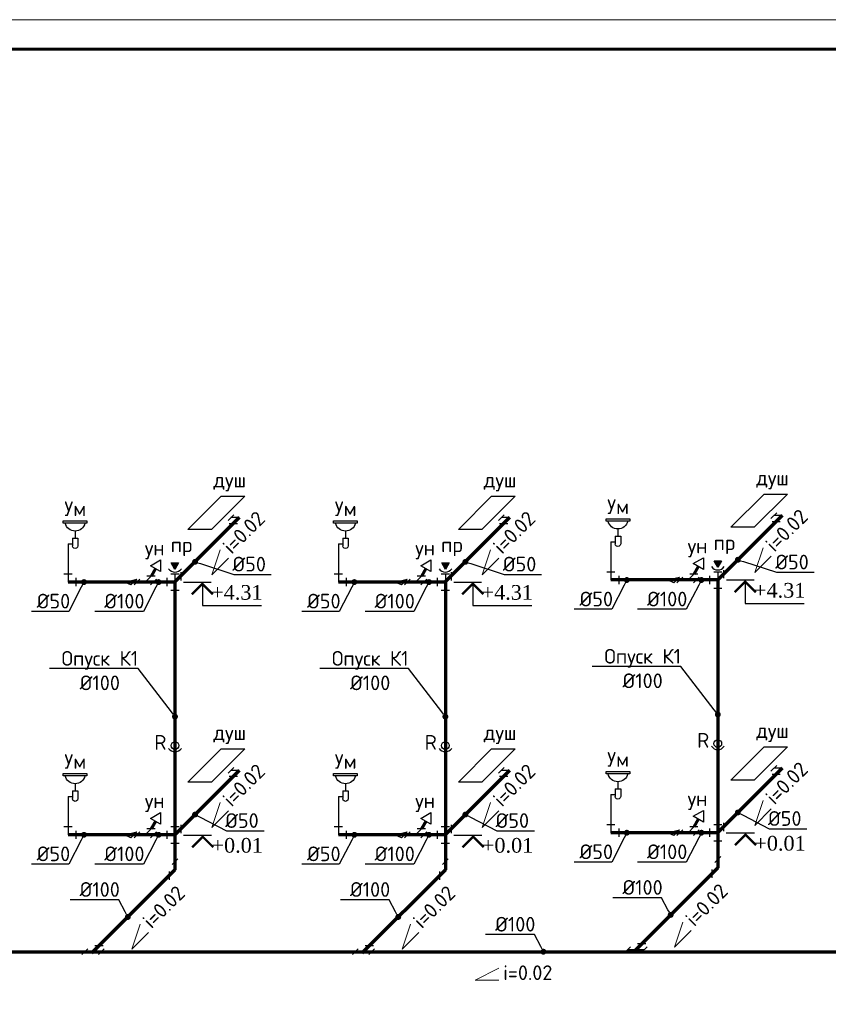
# Model space of a CAD drawing. Extents: x -4445 to 1909585, y 1860 to 289234.
# Tile 107 of 110: x 740633 to 754390, y 211061 to 227814. Entities that reach past the tile are written whole.
import ezdxf
from ezdxf import colors
from ezdxf.entities.mleader import LeaderData, LeaderLine
from ezdxf.math import Vec2, Vec3

# ---------------------------------------------------------------- set-up
doc = ezdxf.new("R2010")
doc.units = 0
doc.header["$LTSCALE"] = 0.5
doc.header["$MEASUREMENT"] = 0
doc.layers.get('0').update_dxf_attribs({"linetype": 'CONTINUOUS', "lineweight": 18})
doc.layers.add('U 20', color=7, linetype='CONTINUOUS')
doc.layers.add('К1', color=24, linetype='бытовая канализация', lineweight=70)
doc.styles.add('GOST', font='isocpeur.ttf')
doc.styles.add('Isocpeur', font='isocpeui.ttf', dxfattribs={"height": 250})
doc.styles.get("Standard").update_dxf_attribs({"font": 'spds.shx', "oblique": 15})
doc.styles.add('Наименование', font='times.ttf')
doc.linetypes.add('бытовая канализация', pattern='A,5,-0.5,["К1",Standard,S=0.7,R=0,X=0,Y=-0.35],-2', length=7.5)

# ---------------------------------------------------------------- blocks, each defined once
blk = doc.blocks.new('Умывальник схема')
at = {"color": 7, "lineweight": 30, "ltscale": 250}
for p, q in [((13263, 19024), (13263, 18903)), ((13309, 18903), (13217, 18903)), ((13217, 18903), (13217, 18770)), ((13309, 18903), (13309, 18770)), ((13384, 18805), (13309, 18805))]:
    blk.add_line(p, q, dxfattribs=at)
blk.add_lwpolyline([(13466, 19197), (13062, 19197), (13062, 19157), (13466, 19157)], close=True, dxfattribs=at)
for centre, radius, start, end in [((13264, 19196), 173, 193.0686, 346.9314), ((13263, 18770), 45.9, 180, 0.0003)]:
    blk.add_arc(centre, radius, start, end, dxfattribs=at)
blk = doc.blocks.new('_Dot')
at = {"color": 0, "linetype": 'ByBlock', "lineweight": -2}
blk.add_line((-0.5, 0), (-1, 0), dxfattribs=at)
at = {"color": 0, "linetype": 'ByBlock', "const_width": 0.5}
blk.add_lwpolyline([(-0.25, 0, 1), (0.25, 0, 1)], format="xyb", close=True, dxfattribs=at)

msp = doc.modelspace()

# ---------------------------------------------------------------- hatches: boundary and pattern name
at = {"ltscale": 250}
h = msp.add_hatch(color=256, dxfattribs=at)
h.dxf.hatch_style = 1
h.set_gradient(color1=(0, 153, 76), color2=(0, 153, 76), tint=1)
h.paths.add_polyline_path([(743337.299, 218570.354), (743212.299, 218570.354), (743274.799, 218462.101)])
h = msp.add_hatch(color=256, dxfattribs=at)
h.dxf.hatch_style = 1
h.set_gradient(color1=(0, 153, 76), color2=(0, 153, 76), tint=1)
h.paths.add_polyline_path([(747937.299, 218570.354), (747812.299, 218570.354), (747874.799, 218462.101)])
h = msp.add_hatch(color=256, dxfattribs=at)
h.dxf.hatch_style = 1
h.set_gradient(color1=(0, 153, 76), color2=(0, 153, 76), tint=1)
h.paths.add_polyline_path([(752572.655, 218605.71), (752447.655, 218605.71), (752510.155, 218497.457)])

# ---------------------------------------------------------------- linework, layer by layer
at = {"color": 26, "lineweight": 30, "ltscale": 250}
for p, q in [((744276.839, 219390.915), (744177.844, 219291.92)), ((744367.341, 219341.418), (744227.341, 219341.418)), ((744268.347, 219242.423), (744367.341, 219341.418)), ((748876.839, 219390.915), (748777.844, 219291.92)), ((748967.341, 219341.418), (748827.341, 219341.418)), ((748868.347, 219242.423), (748967.341, 219341.418)), ((753512.194, 219426.271), (753413.199, 219327.276)), ((753602.697, 219376.773), (753462.697, 219376.773)), ((753503.702, 219277.778), (753602.697, 219376.773)), ((744198.347, 219242.423), (744338.347, 219242.423)), ((748798.347, 219242.423), (748938.347, 219242.423)), ((753433.702, 219277.778), (753573.702, 219277.778)), ((741455.466, 218895.5), (741455.466, 218245.5)), ((746055.466, 218895.5), (746055.466, 218245.5)), ((750690.822, 218930.855), (750690.822, 218280.855)), ((741385.466, 218385.5), (741525.466, 218385.5)), ((741455.466, 218385.5), (741455.466, 218245.5)), ((741595.466, 218175.5), (741595.466, 218315.5)), ((742625.051, 218294.997), (742526.056, 218196.003)), ((742677.451, 218294.997), (742578.456, 218196.003)), ((742767.954, 218245.5), (742866.949, 218344.495)), ((742936.949, 218344.495), (742796.949, 218344.495)), ((742957.451, 218294.997), (742858.456, 218196.003)), ((743134.799, 218315.5), (743134.799, 218175.5)), ((743204.799, 218385.5), (743344.799, 218385.5)), ((743274.799, 218385.5), (743274.799, 218105.5)), ((743274.799, 218245.5), (743373.794, 218344.495)), ((743373.794, 218414.495), (743373.794, 218274.495)), ((745985.466, 218385.5), (746125.466, 218385.5)), ((746055.466, 218385.5), (746055.466, 218245.5)), ((746195.466, 218175.5), (746195.466, 218315.5)), ((747225.051, 218294.997), (747126.056, 218196.003)), ((747277.451, 218294.997), (747178.456, 218196.003)), ((747367.954, 218245.5), (747466.949, 218344.495)), ((747536.949, 218344.495), (747396.949, 218344.495)), ((747557.451, 218294.997), (747458.456, 218196.003)), ((747734.799, 218315.5), (747734.799, 218175.5)), ((747804.799, 218385.5), (747944.799, 218385.5)), ((747874.799, 218385.5), (747874.799, 218105.5)), ((747874.799, 218245.5), (747973.794, 218344.495)), ((747973.794, 218414.495), (747973.794, 218274.495)), ((750620.822, 218420.855), (750760.822, 218420.855)), ((750690.822, 218420.855), (750690.822, 218280.855)), ((750830.822, 218210.855), (750830.822, 218350.855)), ((751860.407, 218330.353), (751761.412, 218231.358)), ((751912.807, 218330.353), (751813.812, 218231.358)), ((752003.309, 218280.855), (752102.304, 218379.85)), ((752172.304, 218379.85), (752032.304, 218379.85)), ((752192.807, 218330.353), (752093.812, 218231.358)), ((752370.155, 218350.855), (752370.155, 218210.855)), ((752440.155, 218420.855), (752580.155, 218420.855)), ((752510.155, 218420.855), (752510.155, 218140.855)), ((752510.155, 218280.855), (752609.149, 218379.85)), ((752609.149, 218449.85), (752609.149, 218309.85)), ((741455.466, 218245.5), (741595.466, 218245.5)), ((742627.954, 218245.5), (742907.954, 218245.5)), ((743274.799, 218245.5), (743134.799, 218245.5)), ((746055.466, 218245.5), (746195.466, 218245.5)), ((747227.954, 218245.5), (747507.954, 218245.5)), ((747874.799, 218245.5), (747734.799, 218245.5)), ((750690.822, 218280.855), (750830.822, 218280.855)), ((751863.309, 218280.855), (752143.309, 218280.855)), ((752510.155, 218280.855), (752370.155, 218280.855)), ((752440.155, 218140.855), (752580.155, 218140.855)), ((743204.799, 218105.5), (743344.799, 218105.5)), ((747804.799, 218105.5), (747944.799, 218105.5)), ((753512.194, 215126.271), (753413.199, 215027.276)), ((744276.839, 215090.915), (744177.844, 214991.92)), ((744198.347, 214942.423), (744338.347, 214942.423)), ((744367.341, 215041.418), (744227.341, 215041.418)), ((744268.347, 214942.423), (744367.341, 215041.418)), ((748876.839, 215090.915), (748777.844, 214991.92)), ((748798.347, 214942.423), (748938.347, 214942.423)), ((748967.341, 215041.418), (748827.341, 215041.418)), ((748868.347, 214942.423), (748967.341, 215041.418)), ((753433.702, 214977.778), (753573.702, 214977.778)), ((753602.697, 215076.773), (753462.697, 215076.773)), ((753503.702, 214977.778), (753602.697, 215076.773)), ((750690.822, 214630.855), (750690.822, 213980.855)), ((741455.466, 214595.5), (741455.466, 213945.5)), ((746055.466, 214595.5), (746055.466, 213945.5)), ((743373.794, 214114.495), (743373.794, 213974.495)), ((747973.794, 214114.495), (747973.794, 213974.495)), ((750620.822, 214120.855), (750760.822, 214120.855)), ((750690.822, 214120.855), (750690.822, 213980.855)), ((752440.155, 214120.855), (752580.155, 214120.855)), ((752510.155, 214120.855), (752510.155, 213840.855)), ((752609.149, 214149.85), (752609.149, 214009.85)), ((741385.466, 214085.5), (741525.466, 214085.5)), ((741455.466, 214085.5), (741455.466, 213945.5)), ((741455.466, 213945.5), (741595.466, 213945.5)), ((741595.466, 213875.5), (741595.466, 214015.5)), ((742625.051, 213994.997), (742526.056, 213896.003)), ((742677.451, 213994.997), (742578.456, 213896.003)), ((742627.954, 213945.5), (742907.954, 213945.5)), ((742767.954, 213945.5), (742866.949, 214044.495)), ((742936.949, 214044.495), (742796.949, 214044.495)), ((742957.451, 213994.997), (742858.456, 213896.003)), ((743134.799, 214015.5), (743134.799, 213875.5)), ((743274.799, 213945.5), (743134.799, 213945.5)), ((743204.799, 214085.5), (743344.799, 214085.5)), ((743274.799, 214085.5), (743274.799, 213805.5)), ((743274.799, 213945.5), (743373.794, 214044.495)), ((745985.466, 214085.5), (746125.466, 214085.5)), ((746055.466, 214085.5), (746055.466, 213945.5)), ((746055.466, 213945.5), (746195.466, 213945.5)), ((746195.466, 213875.5), (746195.466, 214015.5)), ((747225.051, 213994.997), (747126.056, 213896.003)), ((747277.451, 213994.997), (747178.456, 213896.003)), ((747227.954, 213945.5), (747507.954, 213945.5)), ((747367.954, 213945.5), (747466.949, 214044.495)), ((747536.949, 214044.495), (747396.949, 214044.495)), ((747557.451, 213994.997), (747458.456, 213896.003)), ((747734.799, 214015.5), (747734.799, 213875.5)), ((747874.799, 213945.5), (747734.799, 213945.5)), ((747804.799, 214085.5), (747944.799, 214085.5)), ((747874.799, 214085.5), (747874.799, 213805.5)), ((747874.799, 213945.5), (747973.794, 214044.495)), ((750690.822, 213980.855), (750830.822, 213980.855)), ((750830.822, 213910.855), (750830.822, 214050.855)), ((751860.407, 214030.353), (751761.412, 213931.358)), ((751912.807, 214030.353), (751813.812, 213931.358)), ((751863.309, 213980.855), (752143.309, 213980.855)), ((752003.309, 213980.855), (752102.304, 214079.85)), ((752172.304, 214079.85), (752032.304, 214079.85)), ((752192.807, 214030.353), (752093.812, 213931.358)), ((752370.155, 214050.855), (752370.155, 213910.855)), ((752510.155, 213980.855), (752370.155, 213980.855)), ((752510.155, 213980.855), (752609.149, 214079.85)), ((743204.799, 213805.5), (743344.799, 213805.5)), ((747804.799, 213805.5), (747944.799, 213805.5)), ((752440.155, 213840.855), (752580.155, 213840.855)), ((743324.297, 213538.373), (743225.302, 213439.378)), ((743274.799, 213348.875), (743274.799, 213488.875)), ((747924.297, 213538.373), (747825.302, 213439.378)), ((747874.799, 213348.875), (747874.799, 213488.875)), ((752559.652, 213573.728), (752460.657, 213474.733)), ((752510.155, 213384.231), (752510.155, 213524.231)), ((743274.799, 213348.875), (743175.804, 213249.881)), ((743175.804, 213319.881), (743175.804, 213179.881)), ((747874.799, 213348.875), (747775.804, 213249.881)), ((747775.804, 213319.881), (747775.804, 213179.881)), ((752510.155, 213384.231), (752411.16, 213285.236)), ((752411.16, 213355.236), (752411.16, 213215.236)), ((741791.586, 212005.662), (741692.591, 211906.667)), ((741742.089, 211956.165), (742022.089, 211956.165)), ((741882.089, 211956.165), (741981.084, 212055.16)), ((742051.084, 212055.16), (741911.084, 212055.16)), ((742071.586, 212005.662), (741972.591, 211906.667)), ((746391.586, 212005.662), (746292.591, 211906.667)), ((746342.089, 211956.165), (746622.089, 211956.165)), ((746482.089, 211956.165), (746581.084, 212055.16)), ((746651.084, 212055.16), (746511.084, 212055.16)), ((746671.586, 212005.662), (746572.591, 211906.667)), ((751026.941, 212041.018), (750927.947, 211942.023)), ((750977.444, 211991.52), (751257.444, 211991.52)), ((751117.444, 211991.52), (751216.439, 212090.515)), ((751286.439, 212090.515), (751146.439, 212090.515)), ((751306.941, 212041.018), (751207.947, 211942.023))]:
    msp.add_line(p, q, dxfattribs=at)
at = {"linetype": 'ByBlock', "lineweight": 20, "ltscale": 10}
msp.add_lwpolyline([(712318.621, 185814.276), (771718.621, 185814.276), (771718.621, 227814.276), (712318.621, 227814.276)], close=True, dxfattribs=at)
msp.add_lwpolyline([(712318.621, 185814.276), (771718.621, 185814.276), (771718.621, 227814.276), (712318.621, 227814.276)], close=True, dxfattribs=at)
at = {"ltscale": 10, "const_width": 50}
msp.add_lwpolyline([(714318.621, 186314.276), (771218.621, 186314.276), (771218.621, 227314.276), (714318.621, 227314.276)], close=True, dxfattribs=at)
msp.add_lwpolyline([(714318.621, 186314.276), (771218.621, 186314.276), (771218.621, 227314.276), (714318.621, 227314.276)], close=True, dxfattribs=at)
at = {"lineweight": 30, "ltscale": 250}
for points in [[(743895.461, 219141.907), (743495.461, 219141.907), (744061.146, 219707.593), (744461.146, 219707.593), (743895.461, 219141.907)], [(748495.461, 219141.907), (748095.461, 219141.907), (748661.146, 219707.593), (749061.146, 219707.593), (748495.461, 219141.907)], [(753130.816, 219177.263), (752730.816, 219177.263), (753296.502, 219742.948), (753696.502, 219742.948), (753130.816, 219177.263)], [(753130.816, 214877.263), (752730.816, 214877.263), (753296.502, 215442.948), (753696.502, 215442.948), (753130.816, 214877.263)], [(743895.461, 214841.907), (743495.461, 214841.907), (744061.146, 215407.593), (744461.146, 215407.593), (743895.461, 214841.907)], [(748495.461, 214841.907), (748095.461, 214841.907), (748661.146, 215407.593), (749061.146, 215407.593), (748495.461, 214841.907)]]:
    msp.add_lwpolyline(points, dxfattribs=at)
at = {"ltscale": 250}
for points in [[(744185.096, 218653.243), (743902.254, 218370.4), (744043.675, 218794.664)], [(748785.096, 218653.243), (748502.254, 218370.4), (748643.675, 218794.664)], [(753420.452, 218688.598), (753137.609, 218405.755), (753279.03, 218830.019)], [(744185.096, 214353.243), (743902.254, 214070.4), (744043.675, 214494.664)], [(748785.096, 214353.243), (748502.254, 214070.4), (748643.675, 214494.664)], [(753420.452, 214388.598), (753137.609, 214105.755), (753279.03, 214530.019)], [(752057.616, 212316.478), (751774.774, 212033.635), (751916.195, 212457.899)], [(742822.261, 212281.123), (742539.418, 211998.28), (742680.84, 212422.544)], [(747422.261, 212281.123), (747139.418, 211998.28), (747280.84, 212422.544)], [(748784.446, 211474.065), (748384.446, 211474.065), (748784.446, 211674.065)]]:
    msp.add_lwpolyline(points, dxfattribs=at)
at = {"color": 7, "lineweight": 30, "ltscale": 250}
for points in [[(752263.907, 218459.754), (752090.701, 218559.754), (752263.907, 218659.754), (752263.907, 218459.754)], [(743028.551, 218424.399), (742855.346, 218524.399), (743028.551, 218624.399), (743028.551, 218424.399)], [(747628.551, 218424.399), (747455.346, 218524.399), (747628.551, 218624.399), (747628.551, 218424.399)], [(743028.551, 214124.399), (742855.346, 214224.399), (743028.551, 214324.399), (743028.551, 214124.399)], [(747628.551, 214124.399), (747455.346, 214224.399), (747628.551, 214324.399), (747628.551, 214124.399)], [(752263.907, 214159.754), (752090.701, 214259.754), (752263.907, 214359.754), (752263.907, 214159.754)]]:
    msp.add_lwpolyline(points, dxfattribs=at)
at = {"lineweight": 30, "ltscale": 250}
for points in [[(743212.299, 218570.354), (743337.299, 218570.354), (743274.799, 218462.101)], [(747812.299, 218570.354), (747937.299, 218570.354), (747874.799, 218462.101)], [(752447.655, 218605.71), (752572.655, 218605.71), (752510.155, 218497.457)]]:
    msp.add_lwpolyline(points, close=True, dxfattribs=at)
at = {"color": 26, "lineweight": 30, "ltscale": 250}
for points in [[(742526.056, 218196.003), (742416.854, 218245.5), (742625.051, 218294.997)], [(747126.056, 218196.003), (747016.854, 218245.5), (747225.051, 218294.997)], [(751761.412, 218231.358), (751652.209, 218280.855), (751860.407, 218330.353)], [(742526.056, 213896.003), (742416.854, 213945.5), (742625.051, 213994.997)], [(747126.056, 213896.003), (747016.854, 213945.5), (747225.051, 213994.997)], [(751761.412, 213931.358), (751652.209, 213980.855), (751860.407, 214030.353)]]:
    msp.add_lwpolyline(points, dxfattribs=at)
at = {"lineweight": 30, "ltscale": 250}
for centre in [(743274.799, 215462.98), (747874.799, 215462.98), (752510.155, 215498.335)]:
    msp.add_circle(centre, 65, dxfattribs=at)
for centre in [(743274.799, 218548.436), (747874.799, 218548.436), (752510.155, 218583.791), (752510.155, 215527.786), (743274.799, 215492.43), (747874.799, 215492.43)]:
    msp.add_arc(centre, 131.967, 215.0235706, 324.9764294, dxfattribs=at)
at = {"layer": 'U 20', "color": 1}
for p, q in [((743421.424, 218245.5), (743890.818, 218245.5)), ((748021.424, 218245.5), (748490.818, 218245.5)), ((752656.779, 218280.855), (753126.174, 218280.855)), ((743417.201, 213941.277), (743896.418, 213941.277)), ((748017.201, 213941.277), (748496.418, 213941.277)), ((752652.556, 213976.633), (753131.774, 213976.633))]:
    msp.add_line(p, q, dxfattribs=at)
for points in [[(743560.818, 218037.22, 40, 40, 0), (743740.818, 218217.22, 40, 40, 0), (743920.818, 218037.22, 40, 40, 0)], [(748160.818, 218037.22, 40, 40, 0), (748340.818, 218217.22, 40, 40, 0), (748520.818, 218037.22, 40, 40, 0)], [(752796.174, 218072.575, 40, 40, 0), (752976.174, 218252.575, 40, 40, 0), (753156.174, 218072.575, 40, 40, 0)], [(743566.418, 213732.997, 40, 40, 0), (743746.418, 213912.997, 40, 40, 0), (743926.418, 213732.997, 40, 40, 0)], [(748166.418, 213732.997, 40, 40, 0), (748346.418, 213912.997, 40, 40, 0), (748526.418, 213732.997, 40, 40, 0)], [(752801.774, 213768.353, 40, 40, 0), (752981.774, 213948.353, 40, 40, 0), (753161.774, 213768.353, 40, 40, 0)]]:
    msp.add_lwpolyline(points, format="xyseb", dxfattribs=at)
for points in [[(743740.818, 218245.5), (743740.818, 217845.5), (744745, 217845.5)], [(748340.818, 218245.5), (748340.818, 217845.5), (749345, 217845.5)], [(752976.174, 218280.855), (752976.174, 217880.855), (753980.355, 217880.855)]]:
    msp.add_lwpolyline(points, dxfattribs=at)
at = {"layer": 'К1', "ltscale": 750}
for p, q in [((744367.341, 219341.418), (743267.201, 218241.277)), ((748967.341, 219341.418), (747867.201, 218241.277)), ((753602.697, 219376.773), (752502.556, 218276.633)), ((743274.799, 218245.5), (741455.466, 218245.5)), ((747874.799, 218245.5), (746055.466, 218245.5)), ((752510.155, 218280.855), (750690.822, 218280.855)), ((744367.341, 215041.418), (743267.201, 213941.277)), ((748967.341, 215041.418), (747867.201, 213941.277)), ((753602.697, 215076.773), (752502.556, 213976.633)), ((743274.799, 213945.5), (741455.466, 213945.5)), ((743274.799, 213945.5), (743274.799, 213348.875)), ((747874.799, 213945.5), (746055.466, 213945.5)), ((747874.799, 213945.5), (747874.799, 213348.875)), ((752510.155, 213980.855), (750690.822, 213980.855)), ((752510.155, 213980.855), (752510.155, 213384.231))]:
    msp.add_line(p, q, dxfattribs=at)
at = {"layer": 'К1', "ltscale": 250}
for p, q in [((742941.949, 218474.399), (742866.949, 218344.495)), ((747541.949, 218474.399), (747466.949, 218344.495)), ((752177.304, 218509.754), (752102.304, 218379.85)), ((742941.949, 214174.399), (742866.949, 214044.495)), ((747541.949, 214174.399), (747466.949, 214044.495)), ((752177.304, 214209.754), (752102.304, 214079.85))]:
    msp.add_line(p, q, dxfattribs=at)
at = {"layer": 'К1', "ltscale": 500}
for p, q in [((743274.799, 218248.875), (743274.799, 213948.875)), ((747874.799, 218248.875), (747874.799, 213948.875)), ((752510.155, 218284.231), (752510.155, 213984.231)), ((743274.799, 213348.875), (741855.343, 211929.419)), ((747874.799, 213348.875), (746455.343, 211929.419)), ((752510.155, 213384.231), (751090.698, 211964.774)), ((723677.603, 211956.165), (768253.457, 211956.165))]:
    msp.add_line(p, q, dxfattribs=at)

# ---------------------------------------------------------------- block references
at = {"xscale": -1}
for p in [(764074.389, 200125.896), (754839.034, 200090.541), (759439.034, 200090.541), (754839.034, 195790.541), (759439.034, 195790.541), (764074.389, 195825.896)]:
    msp.add_blockref('Умывальник схема', p, dxfattribs=at)

# ---------------------------------------------------------------- texts
at = {"style": 'GOST'}
for p in [(743927.404, 219856.35), (748527.404, 219856.35), (753162.759, 219891.705), (743927.404, 215556.35), (748527.404, 215556.35), (753162.759, 215591.705)]:
    msp.add_text('душ', height=250, dxfattribs=at).set_placement(p)
at = {"color": 7, "lineweight": 30, "ltscale": 250, "style": 'GOST'}
for s, p in [('Ум', (750627.342, 219403.058)), ('Ум', (741391.987, 219367.702)), ('Ум', (745991.987, 219367.702)), ('пр', (752436.474, 218790.135)), ('ун', (742761.593, 218700.236)), ('пр', (743201.118, 218754.78)), ('ун', (747361.593, 218700.236)), ('пр', (747801.118, 218754.78)), ('ун', (751996.948, 218735.592)), ('Ум', (741391.987, 215067.702)), ('Ум', (745991.987, 215067.702)), ('Ум', (750627.342, 215103.058)), ('ун', (751996.948, 214435.592)), ('ун', (742761.593, 214400.236)), ('ун', (747361.593, 214400.236)), ('i=0.02', (748859.188, 211474.065))]:
    msp.add_text(s, height=250, dxfattribs=at).set_placement(p)
for p in [(744237.947, 218706.093), (748837.947, 218706.093), (753473.302, 218741.449), (744237.947, 214406.093), (748837.947, 214406.093), (753473.302, 214441.449), (742875.112, 212333.973), (747475.112, 212333.973), (752110.467, 212369.328)]:
    msp.add_text('i=0.02', height=250, rotation=45, dxfattribs=at).set_placement(p)
at = {"linetype": 'ByBlock', "lineweight": 30, "ltscale": 250, "style": 'GOST'}
for p in [(742922.908, 215393.113), (747522.908, 215393.113), (752158.263, 215428.468)]:
    msp.add_text('R', height=250, dxfattribs=at).set_placement(p)
at = {"color": 7, "lineweight": 50, "insert": (137865.356, 214414.276), "char_height": 250, "width": 8000, "attachment_point": 4, "style": 'Isocpeur'}
msp.add_mtext('\\pi697.72727;{\\C0;Ведомость рабочих чертежей основного \\P\\pi3150.85227;комплекта}', dxfattribs=at)
at = {"layer": 'U 20', "color": 7, "style": 'Наименование'}
for s, p in [('+4.31', (743890.818, 217945.5)), ('+4.31', (748490.818, 217945.5)), ('+4.31', (753126.174, 217980.855)), ('+0.01', (743896.418, 213641.277)), ('+0.01', (748496.418, 213641.277)), ('+0.01', (753131.774, 213676.633))]:
    msp.add_text(s, height=250, dxfattribs=at).set_placement(p)

# ---------------------------------------------------------------- leaders
ml = msp.add_multileader_mtext('Standard')
ml.set_content('%%C50', color=256, style='GOST')
ml.set_leader_properties()
ml.set_arrow_properties(name='DOT')
ml.build(insert=Vec2(0, 0))
ml.multileader.update_dxf_attribs({"text_left_attachment_type": 6, "text_right_attachment_type": 6, "dogleg_length": 0.001, "arrow_head_size": 100, "scale": 100})
ctx = ml.context
ctx.base_point, ctx.scale, ctx.char_height, ctx.arrow_head_size, ctx.landing_gap_size, ctx.plane_origin = Vec3(744274.818, 218376.18), 100, 250, 100, 0, Vec3(743615.739, 218589.815)
ctx.left_attachment, ctx.right_attachment, ctx.text_align_type = 6, 6, 1
notes = []
notes.append((ctx, [(0, (1, 1, 0), (744274.718, 218376.18), (1, 0), 0.1, [(0, [(743615.739, 218589.815)], 0, [])])]))
ctx.mtext.insert, ctx.mtext.alignment, ctx.mtext.flow_direction = Vec3(744537.318, 218676.18), 2, 5
ml = msp.add_multileader_mtext('Standard')
ml.set_content('%%C50', color=256, style='GOST')
ml.set_leader_properties()
ml.set_arrow_properties(name='DOT')
ml.build(insert=Vec2(0, 0))
ml.multileader.update_dxf_attribs({"text_left_attachment_type": 6, "text_right_attachment_type": 6, "dogleg_length": 0.001, "arrow_head_size": 100, "scale": 100})
ctx = ml.context
ctx.base_point, ctx.scale, ctx.char_height, ctx.arrow_head_size, ctx.landing_gap_size, ctx.plane_origin = Vec3(748874.818, 218376.18), 100, 250, 100, 0, Vec3(748215.739, 218589.815)
ctx.left_attachment, ctx.right_attachment, ctx.text_align_type = 6, 6, 1
notes.append((ctx, [(0, (1, 1, 0), (748874.718, 218376.18), (1, 0), 0.1, [(0, [(748215.739, 218589.815)], 0, [])])]))
ctx.mtext.insert, ctx.mtext.alignment, ctx.mtext.flow_direction = Vec3(749137.318, 218676.18), 2, 5
ml = msp.add_multileader_mtext('Standard')
ml.set_content('%%C50', color=256, style='GOST')
ml.set_leader_properties()
ml.set_arrow_properties(name='DOT')
ml.build(insert=Vec2(0, 0))
ml.multileader.update_dxf_attribs({"text_left_attachment_type": 6, "text_right_attachment_type": 6, "dogleg_length": 0.001, "arrow_head_size": 100, "scale": 100})
ctx = ml.context
ctx.base_point, ctx.scale, ctx.char_height, ctx.arrow_head_size, ctx.landing_gap_size, ctx.plane_origin = Vec3(753510.174, 218411.535), 100, 250, 100, 0, Vec3(752851.094, 218625.17)
ctx.left_attachment, ctx.right_attachment, ctx.text_align_type = 6, 6, 1
notes.append((ctx, [(0, (1, 1, 0), (753510.074, 218411.535), (1, 0), 0.1, [(0, [(752851.094, 218625.17)], 0, [])])]))
ctx.mtext.insert, ctx.mtext.alignment, ctx.mtext.flow_direction = Vec3(753772.674, 218711.535), 2, 5
ml = msp.add_multileader_mtext('Standard')
ml.set_content('%%C50', color=256, style='GOST')
ml.set_leader_properties()
ml.set_arrow_properties(name='DOT')
ml.build(insert=Vec2(0, 0))
ml.multileader.update_dxf_attribs({"text_left_attachment_type": 6, "text_right_attachment_type": 6, "dogleg_length": 0.001, "arrow_head_size": 100, "scale": 100})
ctx = ml.context
ctx.base_point, ctx.scale, ctx.char_height, ctx.arrow_head_size, ctx.landing_gap_size, ctx.plane_origin = Vec3(740944.654, 217746.4), 100, 250, 100, 0, Vec3(741726.754, 218245.5)
ctx.left_attachment, ctx.right_attachment, ctx.text_align_type = 6, 6, 1
notes.append((ctx, [(1, (1, 1, 0), (741469.754, 217746.4), (-1, 0), 0.1, [(0, [(741726.754, 218245.5)], 0, [])])]))
ctx.mtext.insert, ctx.mtext.alignment, ctx.mtext.flow_direction = Vec3(741207.154, 218046.4), 2, 5
ml = msp.add_multileader_mtext('Standard')
ml.set_content('%%C100', color=256, style='GOST')
ml.set_leader_properties()
ml.set_arrow_properties(name='DOT')
ml.build(insert=Vec2(0, 0))
ml.multileader.update_dxf_attribs({"text_left_attachment_type": 6, "text_right_attachment_type": 6, "dogleg_length": 0.001, "arrow_head_size": 100, "scale": 100})
ctx = ml.context
ctx.base_point, ctx.scale, ctx.char_height, ctx.arrow_head_size, ctx.landing_gap_size, ctx.plane_origin = Vec3(742088.854, 217746.4), 100, 250, 100, 0, Vec3(742995.954, 218245.5)
ctx.left_attachment, ctx.right_attachment, ctx.text_align_type = 6, 6, 1
notes.append((ctx, [(1, (1, 1, 0), (742738.954, 217746.4), (-1, 0), 0.1, [(0, [(742995.954, 218245.5)], 0, [])])]))
ctx.mtext.insert, ctx.mtext.alignment, ctx.mtext.flow_direction = Vec3(742413.854, 218046.4), 2, 5
ml = msp.add_multileader_mtext('Standard')
ml.set_content('%%C50', color=256, style='GOST')
ml.set_leader_properties()
ml.set_arrow_properties(name='DOT')
ml.build(insert=Vec2(0, 0))
ml.multileader.update_dxf_attribs({"text_left_attachment_type": 6, "text_right_attachment_type": 6, "dogleg_length": 0.001, "arrow_head_size": 100, "scale": 100})
ctx = ml.context
ctx.base_point, ctx.scale, ctx.char_height, ctx.arrow_head_size, ctx.landing_gap_size, ctx.plane_origin = Vec3(745544.654, 217746.4), 100, 250, 100, 0, Vec3(746326.754, 218245.5)
ctx.left_attachment, ctx.right_attachment, ctx.text_align_type = 6, 6, 1
notes.append((ctx, [(1, (1, 1, 0), (746069.754, 217746.4), (-1, 0), 0.1, [(0, [(746326.754, 218245.5)], 0, [])])]))
ctx.mtext.insert, ctx.mtext.alignment, ctx.mtext.flow_direction = Vec3(745807.154, 218046.4), 2, 5
ml = msp.add_multileader_mtext('Standard')
ml.set_content('%%C100', color=256, style='GOST')
ml.set_leader_properties()
ml.set_arrow_properties(name='DOT')
ml.build(insert=Vec2(0, 0))
ml.multileader.update_dxf_attribs({"text_left_attachment_type": 6, "text_right_attachment_type": 6, "dogleg_length": 0.001, "arrow_head_size": 100, "scale": 100})
ctx = ml.context
ctx.base_point, ctx.scale, ctx.char_height, ctx.arrow_head_size, ctx.landing_gap_size, ctx.plane_origin = Vec3(746688.854, 217746.4), 100, 250, 100, 0, Vec3(747595.954, 218245.5)
ctx.left_attachment, ctx.right_attachment, ctx.text_align_type = 6, 6, 1
notes.append((ctx, [(1, (1, 1, 0), (747338.954, 217746.4), (-1, 0), 0.1, [(0, [(747595.954, 218245.5)], 0, [])])]))
ctx.mtext.insert, ctx.mtext.alignment, ctx.mtext.flow_direction = Vec3(747013.854, 218046.4), 2, 5
ml = msp.add_multileader_mtext('Standard')
ml.set_content('%%C50', color=256, style='GOST')
ml.set_leader_properties()
ml.set_arrow_properties(name='DOT')
ml.build(insert=Vec2(0, 0))
ml.multileader.update_dxf_attribs({"text_left_attachment_type": 6, "text_right_attachment_type": 6, "dogleg_length": 0.001, "arrow_head_size": 100, "scale": 100})
ctx = ml.context
ctx.base_point, ctx.scale, ctx.char_height, ctx.arrow_head_size, ctx.landing_gap_size, ctx.plane_origin = Vec3(750180.009, 217781.755), 100, 250, 100, 0, Vec3(750962.109, 218280.855)
ctx.left_attachment, ctx.right_attachment, ctx.text_align_type = 6, 6, 1
notes.append((ctx, [(1, (1, 1, 0), (750705.109, 217781.755), (-1, 0), 0.1, [(0, [(750962.109, 218280.855)], 0, [])])]))
ctx.mtext.insert, ctx.mtext.alignment, ctx.mtext.flow_direction = Vec3(750442.509, 218081.755), 2, 5
ml = msp.add_multileader_mtext('Standard')
ml.set_content('%%C100', color=256, style='GOST')
ml.set_leader_properties()
ml.set_arrow_properties(name='DOT')
ml.build(insert=Vec2(0, 0))
ml.multileader.update_dxf_attribs({"text_left_attachment_type": 6, "text_right_attachment_type": 6, "dogleg_length": 0.001, "arrow_head_size": 100, "scale": 100})
ctx = ml.context
ctx.base_point, ctx.scale, ctx.char_height, ctx.arrow_head_size, ctx.landing_gap_size, ctx.plane_origin = Vec3(751324.209, 217781.755), 100, 250, 100, 0, Vec3(752231.309, 218280.855)
ctx.left_attachment, ctx.right_attachment, ctx.text_align_type = 6, 6, 1
notes.append((ctx, [(1, (1, 1, 0), (751974.309, 217781.755), (-1, 0), 0.1, [(0, [(752231.309, 218280.855)], 0, [])])]))
ctx.mtext.insert, ctx.mtext.alignment, ctx.mtext.flow_direction = Vec3(751649.209, 218081.755), 2, 5
ml = msp.add_multileader_mtext('Standard')
ml.set_content('Опуск К1\\P%%C100', color=256, style='GOST')
ml.set_leader_properties()
ml.set_arrow_properties(name='DOT')
ml.build(insert=Vec2(0, 0))
ml.multileader.update_dxf_attribs({"text_left_attachment_type": 6, "text_right_attachment_type": 6, "dogleg_length": 0.001, "arrow_head_size": 100, "scale": 100})
ctx = ml.context
ctx.base_point, ctx.scale, ctx.char_height, ctx.arrow_head_size, ctx.landing_gap_size, ctx.plane_origin = Vec3(741345.92, 216772.442), 100, 250, 100, 0, Vec3(743274.799, 215956.027)
ctx.left_attachment, ctx.right_attachment, ctx.text_align_type = 6, 6, 1
notes.append((ctx, [(1, (1, 1, 0), (742646.02, 216772.442), (-1, 0), 0.1, [(0, [(743274.799, 215956.027)], 0, [])])]))
ctx.mtext.insert, ctx.mtext.alignment, ctx.mtext.flow_direction = Vec3(741995.92, 217072.442), 2, 5
ml = msp.add_multileader_mtext('Standard')
ml.set_content('Опуск К1\\P%%C100', color=256, style='GOST')
ml.set_leader_properties()
ml.set_arrow_properties(name='DOT')
ml.build(insert=Vec2(0, 0))
ml.multileader.update_dxf_attribs({"text_left_attachment_type": 6, "text_right_attachment_type": 6, "dogleg_length": 0.001, "arrow_head_size": 100, "scale": 100})
ctx = ml.context
ctx.base_point, ctx.scale, ctx.char_height, ctx.arrow_head_size, ctx.landing_gap_size, ctx.plane_origin = Vec3(745945.92, 216772.442), 100, 250, 100, 0, Vec3(747874.799, 215956.027)
ctx.left_attachment, ctx.right_attachment, ctx.text_align_type = 6, 6, 1
notes.append((ctx, [(1, (1, 1, 0), (747246.02, 216772.442), (-1, 0), 0.1, [(0, [(747874.799, 215956.027)], 0, [])])]))
ctx.mtext.insert, ctx.mtext.alignment, ctx.mtext.flow_direction = Vec3(746595.92, 217072.442), 2, 5
ml = msp.add_multileader_mtext('Standard')
ml.set_content('Опуск К1\\P%%C100', color=256, style='GOST')
ml.set_leader_properties()
ml.set_arrow_properties(name='DOT')
ml.build(insert=Vec2(0, 0))
ml.multileader.update_dxf_attribs({"text_left_attachment_type": 6, "text_right_attachment_type": 6, "dogleg_length": 0.001, "arrow_head_size": 100, "scale": 100})
ctx = ml.context
ctx.base_point, ctx.scale, ctx.char_height, ctx.arrow_head_size, ctx.landing_gap_size, ctx.plane_origin = Vec3(750581.275, 216807.798), 100, 250, 100, 0, Vec3(752510.155, 215991.383)
ctx.left_attachment, ctx.right_attachment, ctx.text_align_type = 6, 6, 1
notes.append((ctx, [(1, (1, 1, 0), (751881.375, 216807.798), (-1, 0), 0.1, [(0, [(752510.155, 215991.383)], 0, [])])]))
ctx.mtext.insert, ctx.mtext.alignment, ctx.mtext.flow_direction = Vec3(751231.275, 217107.798), 2, 5
ml = msp.add_multileader_mtext('Standard')
ml.set_content('%%C50', color=256, style='GOST')
ml.set_leader_properties()
ml.set_arrow_properties(name='DOT')
ml.build(insert=Vec2(0, 0))
ml.multileader.update_dxf_attribs({"text_left_attachment_type": 6, "text_right_attachment_type": 6, "dogleg_length": 0.001, "arrow_head_size": 100, "scale": 100})
ctx = ml.context
ctx.base_point, ctx.scale, ctx.char_height, ctx.arrow_head_size, ctx.landing_gap_size, ctx.plane_origin = Vec3(744151.226, 214012.572), 100, 250, 100, 0, Vec3(743615.739, 214289.815)
ctx.left_attachment, ctx.right_attachment, ctx.text_align_type = 6, 6, 1
notes.append((ctx, [(0, (1, 1, 0), (744151.126, 214012.572), (1, 0), 0.1, [(0, [(743615.739, 214289.815)], 0, [])])]))
ctx.mtext.insert, ctx.mtext.alignment, ctx.mtext.flow_direction = Vec3(744413.726, 214312.572), 2, 5
ml = msp.add_multileader_mtext('Standard')
ml.set_content('%%C50', color=256, style='GOST')
ml.set_leader_properties()
ml.set_arrow_properties(name='DOT')
ml.build(insert=Vec2(0, 0))
ml.multileader.update_dxf_attribs({"text_left_attachment_type": 6, "text_right_attachment_type": 6, "dogleg_length": 0.001, "arrow_head_size": 100, "scale": 100})
ctx = ml.context
ctx.base_point, ctx.scale, ctx.char_height, ctx.arrow_head_size, ctx.landing_gap_size, ctx.plane_origin = Vec3(748751.226, 214012.572), 100, 250, 100, 0, Vec3(748215.739, 214289.815)
ctx.left_attachment, ctx.right_attachment, ctx.text_align_type = 6, 6, 1
notes.append((ctx, [(0, (1, 1, 0), (748751.126, 214012.572), (1, 0), 0.1, [(0, [(748215.739, 214289.815)], 0, [])])]))
ctx.mtext.insert, ctx.mtext.alignment, ctx.mtext.flow_direction = Vec3(749013.726, 214312.572), 2, 5
ml = msp.add_multileader_mtext('Standard')
ml.set_content('%%C50', color=256, style='GOST')
ml.set_leader_properties()
ml.set_arrow_properties(name='DOT')
ml.build(insert=Vec2(0, 0))
ml.multileader.update_dxf_attribs({"text_left_attachment_type": 6, "text_right_attachment_type": 6, "dogleg_length": 0.001, "arrow_head_size": 100, "scale": 100})
ctx = ml.context
ctx.base_point, ctx.scale, ctx.char_height, ctx.arrow_head_size, ctx.landing_gap_size, ctx.plane_origin = Vec3(753386.581, 214047.928), 100, 250, 100, 0, Vec3(752851.094, 214325.17)
ctx.left_attachment, ctx.right_attachment, ctx.text_align_type = 6, 6, 1
notes.append((ctx, [(0, (1, 1, 0), (753386.481, 214047.928), (1, 0), 0.1, [(0, [(752851.094, 214325.17)], 0, [])])]))
ctx.mtext.insert, ctx.mtext.alignment, ctx.mtext.flow_direction = Vec3(753649.081, 214347.928), 2, 5
ml = msp.add_multileader_mtext('Standard')
ml.set_content('%%C50', color=256, style='GOST')
ml.set_leader_properties()
ml.set_arrow_properties(name='DOT')
ml.build(insert=Vec2(0, 0))
ml.multileader.update_dxf_attribs({"text_left_attachment_type": 6, "text_right_attachment_type": 6, "dogleg_length": 0.001, "arrow_head_size": 100, "scale": 100})
ctx = ml.context
ctx.base_point, ctx.scale, ctx.char_height, ctx.arrow_head_size, ctx.landing_gap_size, ctx.plane_origin = Vec3(740944.654, 213446.4), 100, 250, 100, 0, Vec3(741726.754, 213945.5)
ctx.left_attachment, ctx.right_attachment, ctx.text_align_type = 6, 6, 1
notes.append((ctx, [(1, (1, 1, 0), (741469.754, 213446.4), (-1, 0), 0.1, [(0, [(741726.754, 213945.5)], 0, [])])]))
ctx.mtext.insert, ctx.mtext.alignment, ctx.mtext.flow_direction = Vec3(741207.154, 213746.4), 2, 5
ml = msp.add_multileader_mtext('Standard')
ml.set_content('%%C100', color=256, style='GOST')
ml.set_leader_properties()
ml.set_arrow_properties(name='DOT')
ml.build(insert=Vec2(0, 0))
ml.multileader.update_dxf_attribs({"text_left_attachment_type": 6, "text_right_attachment_type": 6, "dogleg_length": 0.001, "arrow_head_size": 100, "scale": 100})
ctx = ml.context
ctx.base_point, ctx.scale, ctx.char_height, ctx.arrow_head_size, ctx.landing_gap_size, ctx.plane_origin = Vec3(742088.854, 213446.4), 100, 250, 100, 0, Vec3(742995.954, 213945.5)
ctx.left_attachment, ctx.right_attachment, ctx.text_align_type = 6, 6, 1
notes.append((ctx, [(1, (1, 1, 0), (742738.954, 213446.4), (-1, 0), 0.1, [(0, [(742995.954, 213945.5)], 0, [])])]))
ctx.mtext.insert, ctx.mtext.alignment, ctx.mtext.flow_direction = Vec3(742413.854, 213746.4), 2, 5
ml = msp.add_multileader_mtext('Standard')
ml.set_content('%%C50', color=256, style='GOST')
ml.set_leader_properties()
ml.set_arrow_properties(name='DOT')
ml.build(insert=Vec2(0, 0))
ml.multileader.update_dxf_attribs({"text_left_attachment_type": 6, "text_right_attachment_type": 6, "dogleg_length": 0.001, "arrow_head_size": 100, "scale": 100})
ctx = ml.context
ctx.base_point, ctx.scale, ctx.char_height, ctx.arrow_head_size, ctx.landing_gap_size, ctx.plane_origin = Vec3(745544.654, 213446.4), 100, 250, 100, 0, Vec3(746326.754, 213945.5)
ctx.left_attachment, ctx.right_attachment, ctx.text_align_type = 6, 6, 1
notes.append((ctx, [(1, (1, 1, 0), (746069.754, 213446.4), (-1, 0), 0.1, [(0, [(746326.754, 213945.5)], 0, [])])]))
ctx.mtext.insert, ctx.mtext.alignment, ctx.mtext.flow_direction = Vec3(745807.154, 213746.4), 2, 5
ml = msp.add_multileader_mtext('Standard')
ml.set_content('%%C100', color=256, style='GOST')
ml.set_leader_properties()
ml.set_arrow_properties(name='DOT')
ml.build(insert=Vec2(0, 0))
ml.multileader.update_dxf_attribs({"text_left_attachment_type": 6, "text_right_attachment_type": 6, "dogleg_length": 0.001, "arrow_head_size": 100, "scale": 100})
ctx = ml.context
ctx.base_point, ctx.scale, ctx.char_height, ctx.arrow_head_size, ctx.landing_gap_size, ctx.plane_origin = Vec3(746688.854, 213446.4), 100, 250, 100, 0, Vec3(747595.954, 213945.5)
ctx.left_attachment, ctx.right_attachment, ctx.text_align_type = 6, 6, 1
notes.append((ctx, [(1, (1, 1, 0), (747338.954, 213446.4), (-1, 0), 0.1, [(0, [(747595.954, 213945.5)], 0, [])])]))
ctx.mtext.insert, ctx.mtext.alignment, ctx.mtext.flow_direction = Vec3(747013.854, 213746.4), 2, 5
ml = msp.add_multileader_mtext('Standard')
ml.set_content('%%C50', color=256, style='GOST')
ml.set_leader_properties()
ml.set_arrow_properties(name='DOT')
ml.build(insert=Vec2(0, 0))
ml.multileader.update_dxf_attribs({"text_left_attachment_type": 6, "text_right_attachment_type": 6, "dogleg_length": 0.001, "arrow_head_size": 100, "scale": 100})
ctx = ml.context
ctx.base_point, ctx.scale, ctx.char_height, ctx.arrow_head_size, ctx.landing_gap_size, ctx.plane_origin = Vec3(750180.009, 213481.755), 100, 250, 100, 0, Vec3(750962.109, 213980.855)
ctx.left_attachment, ctx.right_attachment, ctx.text_align_type = 6, 6, 1
notes.append((ctx, [(1, (1, 1, 0), (750705.109, 213481.755), (-1, 0), 0.1, [(0, [(750962.109, 213980.855)], 0, [])])]))
ctx.mtext.insert, ctx.mtext.alignment, ctx.mtext.flow_direction = Vec3(750442.509, 213781.755), 2, 5
ml = msp.add_multileader_mtext('Standard')
ml.set_content('%%C100', color=256, style='GOST')
ml.set_leader_properties()
ml.set_arrow_properties(name='DOT')
ml.build(insert=Vec2(0, 0))
ml.multileader.update_dxf_attribs({"text_left_attachment_type": 6, "text_right_attachment_type": 6, "dogleg_length": 0.001, "arrow_head_size": 100, "scale": 100})
ctx = ml.context
ctx.base_point, ctx.scale, ctx.char_height, ctx.arrow_head_size, ctx.landing_gap_size, ctx.plane_origin = Vec3(751324.209, 213481.755), 100, 250, 100, 0, Vec3(752231.309, 213980.855)
ctx.left_attachment, ctx.right_attachment, ctx.text_align_type = 6, 6, 1
notes.append((ctx, [(1, (1, 1, 0), (751974.309, 213481.755), (-1, 0), 0.1, [(0, [(752231.309, 213980.855)], 0, [])])]))
ctx.mtext.insert, ctx.mtext.alignment, ctx.mtext.flow_direction = Vec3(751649.209, 213781.755), 2, 5
ml = msp.add_multileader_mtext('Standard')
ml.set_content('%%C100', color=256, style='GOST')
ml.set_leader_properties()
ml.set_arrow_properties(name='DOT')
ml.build(insert=Vec2(0, 0))
ml.multileader.update_dxf_attribs({"text_left_attachment_type": 6, "text_right_attachment_type": 6, "dogleg_length": 0.001, "arrow_head_size": 100, "scale": 100})
ctx = ml.context
ctx.base_point, ctx.scale, ctx.char_height, ctx.arrow_head_size, ctx.landing_gap_size, ctx.plane_origin = Vec3(741669.318, 212840.08), 100, 250, 100, 0, Vec3(742473.161, 212547.237)
ctx.left_attachment, ctx.right_attachment, ctx.text_align_type = 6, 6, 1
notes.append((ctx, [(1, (1, 1, 0), (742319.418, 212840.08), (-1, 0), 0.1, [(0, [(742473.161, 212547.237)], 0, [])])]))
ctx.mtext.insert, ctx.mtext.alignment, ctx.mtext.flow_direction = Vec3(741994.318, 213140.08), 2, 5
ml = msp.add_multileader_mtext('Standard')
ml.set_content('%%C100', color=256, style='GOST')
ml.set_leader_properties()
ml.set_arrow_properties(name='DOT')
ml.build(insert=Vec2(0, 0))
ml.multileader.update_dxf_attribs({"text_left_attachment_type": 6, "text_right_attachment_type": 6, "dogleg_length": 0.001, "arrow_head_size": 100, "scale": 100})
ctx = ml.context
ctx.base_point, ctx.scale, ctx.char_height, ctx.arrow_head_size, ctx.landing_gap_size, ctx.plane_origin = Vec3(746269.318, 212840.08), 100, 250, 100, 0, Vec3(747073.161, 212547.237)
ctx.left_attachment, ctx.right_attachment, ctx.text_align_type = 6, 6, 1
notes.append((ctx, [(1, (1, 1, 0), (746919.418, 212840.08), (-1, 0), 0.1, [(0, [(747073.161, 212547.237)], 0, [])])]))
ctx.mtext.insert, ctx.mtext.alignment, ctx.mtext.flow_direction = Vec3(746594.318, 213140.08), 2, 5
ml = msp.add_multileader_mtext('Standard')
ml.set_content('%%C100', color=256, style='GOST')
ml.set_leader_properties()
ml.set_arrow_properties(name='DOT')
ml.build(insert=Vec2(0, 0))
ml.multileader.update_dxf_attribs({"text_left_attachment_type": 6, "text_right_attachment_type": 6, "dogleg_length": 0.001, "arrow_head_size": 100, "scale": 100})
ctx = ml.context
ctx.base_point, ctx.scale, ctx.char_height, ctx.arrow_head_size, ctx.landing_gap_size, ctx.plane_origin = Vec3(750904.674, 212875.435), 100, 250, 100, 0, Vec3(751708.516, 212582.593)
ctx.left_attachment, ctx.right_attachment, ctx.text_align_type = 6, 6, 1
notes.append((ctx, [(1, (1, 1, 0), (751554.774, 212875.435), (-1, 0), 0.1, [(0, [(751708.516, 212582.593)], 0, [])])]))
ctx.mtext.insert, ctx.mtext.alignment, ctx.mtext.flow_direction = Vec3(751229.674, 213175.435), 2, 5
ml = msp.add_multileader_mtext('Standard')
ml.set_content('%%C100', color=256, style='GOST')
ml.set_leader_properties()
ml.set_arrow_properties(name='DOT')
ml.build(insert=Vec2(0, 0))
ml.multileader.update_dxf_attribs({"text_left_attachment_type": 6, "text_right_attachment_type": 6, "dogleg_length": 0.001, "arrow_head_size": 100, "scale": 100})
ctx = ml.context
ctx.base_point, ctx.scale, ctx.char_height, ctx.arrow_head_size, ctx.landing_gap_size, ctx.plane_origin = Vec3(748739.303, 212249.008), 100, 250, 100, 0, Vec3(749543.146, 211956.165)
ctx.left_attachment, ctx.right_attachment, ctx.text_align_type = 6, 6, 1
notes.append((ctx, [(1, (1, 1, 0), (749389.403, 212249.008), (-1, 0), 0.1, [(0, [(749543.146, 211956.165)], 0, [])])]))
ctx.mtext.insert, ctx.mtext.alignment, ctx.mtext.flow_direction = Vec3(749064.303, 212549.008), 2, 5
for ctx, leaders in notes:
    for number, flags, end, landing, length, lines in leaders:
        leader = LeaderData()
        leader.index, (leader.has_last_leader_line, leader.has_dogleg_vector, leader.attachment_direction) = number, flags
        leader.last_leader_point, leader.dogleg_vector, leader.dogleg_length = Vec3(end), Vec3(landing), length
        for number, points, colour, breaks in lines:
            line = LeaderLine()
            line.index, line.vertices, line.color, line.breaks = number, Vec3.list(points), colors.encode_raw_color(colour), breaks
            leader.lines.append(line)
        ctx.leaders.append(leader)

doc.saveas('drawing.dxf')
